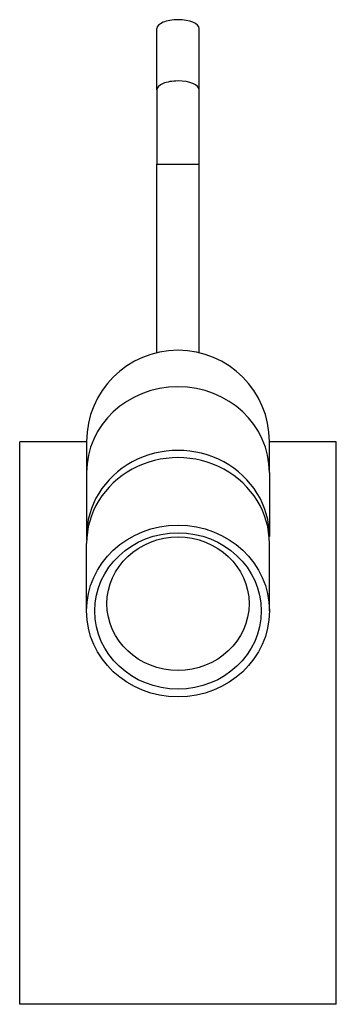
# Model space of a CAD drawing. Header units: millimetres. Extents: x -0.022 to 0.022, y 0 to 0.14.
import ezdxf

# ---------------------------------------------------------------- set-up
doc = ezdxf.new("R2010")
doc.units = ezdxf.units.MM
doc.layers.add('BLOCKS', color=3, linetype='Continuous')

msp = doc.modelspace()

# ---------------------------------------------------------------- linework, layer by layer
at = {"layer": 'BLOCKS'}
for p, q in [((-0.003, 0.13002), (-0.003, 0.13873)), ((0.003, 0.13002), (0.003, 0.13873)), ((-0.003, 0.13002), (-0.003, 0.11946)), ((0.003, 0.11946), (0.003, 0.13002)), ((-0.003, 0.11946), (0, 0.11946)), ((-0.003, 0.09265), (-0.003, 0.11946)), ((0, 0.11946), (0.003, 0.11946)), ((0.003, 0.09265), (0.003, 0.11946)), ((-0.013, 0.08), (-0.0225, 0.08)), ((-0.0225, 0), (-0.0225, 0.08)), ((-0.013, 0.08), (-0.013, 0.0756)), ((0.013, 0.0756), (0.013, 0.08)), ((0.0225, 0.08), (0.013, 0.08)), ((0.0225, 0), (0.0225, 0.08)), ((-0.013, 0.0756), (-0.013, 0.06654)), ((0.013, 0.0756), (0.013, 0.06654)), ((-0.013, 0.05593), (-0.013, 0.06551)), ((0.013, 0.05593), (0.013, 0.06551)), ((0.0225, 0), (-0.0225, 0))]:
    msp.add_line(p, q, dxfattribs=at)
for centre, radius, start, end in [((0, 0.08), 0.013, 0, 180), ((-0.00132, 0.06655), 0.01168, 180.0628, 182.5831)]:
    msp.add_arc(centre, radius, start, end, dxfattribs=at)
for centre, major_axis, ratio, start_param, end_param in [((0, 0.13873), (0.003, 0), 0.422618, 1.570796, 3.141593), ((0, 0.13873), (0.003, 0), 0.422618, 0, 1.570796), ((0, 0.13002), (0.003, 0), 0.422618, 1.570796, 3.141593), ((0, 0.13002), (0.003, 0), 0.422618, 0, 1.570796), ((0, 0.0756), (-0.013, 0), 0.939693, 3.141593, 6.283185), ((0, 0.06654), (0.013, 0), 0.939693, 0, 3.141593), ((0, 0.06551), (0.013, 0), 0.939693, 0, 3.141593)]:
    msp.add_ellipse(centre, major_axis=major_axis, ratio=ratio, start_param=start_param, end_param=end_param, dxfattribs=at)
for centre, major_axis in [((0, 0.05593), (-0.013, 0)), ((0, 0.05593), (0.01183, 0)), ((0, 0.05696), (-0.0101, 0))]:
    msp.add_ellipse(centre, major_axis=major_axis, ratio=0.939693, dxfattribs=at)

doc.saveas('drawing.dxf')
